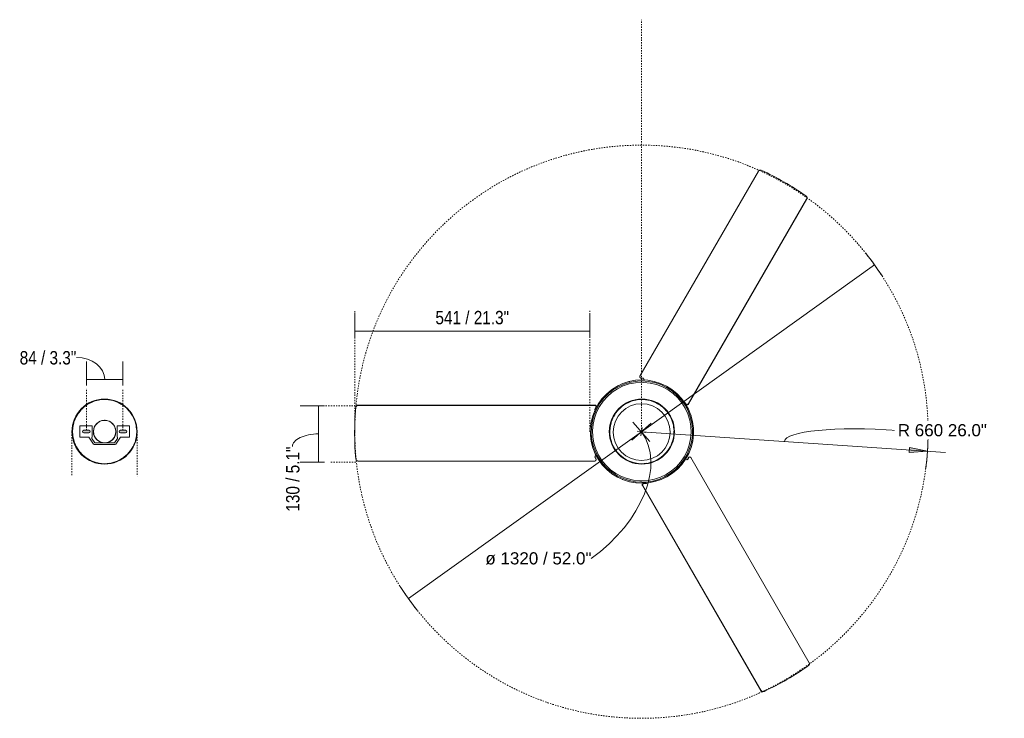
# Model space of a CAD drawing. Header units: millimetres. Extents: x 5694 to 11391, y -2844 to 7544.
# Tile 3 of 3: x 9124 to 11391, y 5935 to 7544. Entities that reach past the tile are written whole.
import ezdxf

# ---------------------------------------------------------------- set-up
doc = ezdxf.new("R2010")
doc.units = ezdxf.units.MM
doc.linetypes.add('Dash', pattern=[6, 3, -3])
doc.layers.add('A-ANNO-DIMS', color=7, linetype='Dash', lineweight=9, true_color=0xd2d2d2)
for name, color, linetype, lineweight in [('A-ANNO-DIMS-14', 7, 'Continuous', 9), ('A-DETL-GENF', 7, 'Continuous', 9), ('E-ELEC-FIXT', 7, 'Continuous', 9), ('E-LITE-EQPM', 7, 'Continuous', 20)]:
    doc.layers.add(name, color=color, linetype=linetype, lineweight=lineweight)
doc.styles.add('Arial', font='arial.ttf', dxfattribs={"height": 28})
doc.styles.add('Arial Narrow', font='ARIALN.TTF', dxfattribs={"height": 30.8})
doc.dimstyles.new('Diameter_-_3mm_Arial', dxfattribs={"dimscale": 304.8, "dimtxt": 28.567263, "dimasz": 0, "dimexe": 0.110236, "dimexo": 0, "dimgap": 0.068898, "dimtad": 3, "dimjust": 3, "dimtih": 1, "dimtoh": 1, "dimdec": 0, "dimzin": 0, "dimdsep": 46, "dimtxsty": 'Arial', "dimblk1": 'NONE', "dimblk2": 'NONE', "dimsah": 1, "dimcen": 0.09, "dimadec": 0, "dimazin": 0, "dimtfac": 1, "dimtdec": 4, "dimtix": 1, "dimtmove": 0, "dimatfit": 2, "dimfxl": 1, "dimtvp": 1, "dimtolj": 1, "dimtzin": 0, "dimarcsym": 2})
doc.dimstyles.new('FARO_-_2_2mm_Arial_Narrow_mm_Inch_Left', dxfattribs={"dimscale": 304.8, "dimtxt": 31.521674, "dimasz": 0, "dimexe": 0.137795, "dimexo": 0.0625, "dimgap": 0.022966, "dimtad": 1, "dimdec": 0, "dimzin": 0, "dimdsep": 46, "dimtxsty": 'Arial Narrow', "dimblk1": 'NONE', "dimblk2": 'NONE', "dimsah": 1, "dimcen": 0.09, "dimadec": 0, "dimazin": 0, "dimtfac": 1, "dimtdec": 4, "dimtix": 1, "dimtmove": 1, "dimatfit": 3, "dimfxl": 0.045932, "dimfxlon": 1, "dimtvp": 1, "dimtolj": 1, "dimtzin": 0, "dimarcsym": 2})
doc.dimstyles.new('FARO_-_2_2mm_Arial_Narrow_mm_Inch_Right', dxfattribs={"dimscale": 304.8, "dimtxt": 31.521674, "dimasz": 0, "dimexe": 0.137795, "dimexo": 0.0625, "dimgap": 0.022966, "dimtad": 1, "dimdec": 0, "dimzin": 0, "dimdsep": 46, "dimtxsty": 'Arial Narrow', "dimblk1": 'NONE', "dimblk2": 'NONE', "dimsah": 1, "dimcen": 0.09, "dimadec": 0, "dimazin": 0, "dimtfac": 1, "dimtdec": 4, "dimtix": 1, "dimtmove": 1, "dimatfit": 3, "dimfxl": 0.045932, "dimfxlon": 1, "dimtvp": 1, "dimtolj": 1, "dimtzin": 0, "dimarcsym": 2})
doc.dimstyles.new('FARO_-_2_2mm_Arial_Narrow_mm_Inch_Right_1', dxfattribs={"dimscale": 304.8, "dimtxt": 31.521674, "dimasz": 0, "dimexe": 0.137795, "dimexo": 0.0625, "dimgap": 0.022966, "dimtad": 1, "dimdec": 0, "dimzin": 0, "dimdsep": 46, "dimtxsty": 'Arial Narrow', "dimblk1": 'NONE', "dimblk2": 'NONE', "dimsah": 1, "dimcen": 0.09, "dimadec": 0, "dimazin": 0, "dimtfac": 1, "dimtdec": 4, "dimtix": 1, "dimtmove": 0, "dimatfit": 3, "dimfxl": 0.045932, "dimfxlon": 1, "dimtvp": 1, "dimtolj": 1, "dimtzin": 0, "dimarcsym": 2})
doc.dimstyles.new('Radial_-_3mm_Arial', dxfattribs={"dimscale": 304.8, "dimtxt": 28.567263, "dimasz": 0.137795, "dimexe": 0.137795, "dimexo": 0, "dimgap": 0.080381, "dimtad": 3, "dimjust": 3, "dimtih": 1, "dimtoh": 1, "dimdec": 0, "dimzin": 0, "dimdsep": 46, "dimtxsty": 'Arial', "dimsah": 1, "dimcen": 0.09, "dimdle": 0.137795, "dimadec": 0, "dimazin": 0, "dimtfac": 1, "dimtdec": 4, "dimtix": 1, "dimtmove": 0, "dimatfit": 2, "dimfxl": 1, "dimtvp": 1, "dimtfill": 1, "dimtolj": 1, "dimtzin": 0, "dimarcsym": 2})

# ---------------------------------------------------------------- blocks, each defined once
blk = doc.blocks.new('34260 - 34260 BARTH White ceiling fan-551645-Planta_PDF Fixing Holes')
at = {"layer": 'E-ELEC-FIXT'}
for p, q in [((-29.4, 67.8), (-19.2, 71.5)), ((-19.2, 71.5), (-8.5, 73.4)), ((0, 74), (10.8, 73.1)), ((14.2, 72.5), (21.5, 70.7)), ((25.3, 69.4), (31.9, 66.6)), ((-64.4, 36.4), (-58.3, 45.5)), ((-56.7, 47.4), (-51, 53.5)), ((-48.1, 56), (-42.4, 60.5)), ((-39.1, 62.7), (-32.6, 66.3)), ((35.3, 64.9), (42.3, 60.5)), ((44.5, 59), (52.6, 52)), ((54.4, 49.9), (59.7, 43.5)), ((-72.1, 16), (-70.2, 22.9)), ((-69, 26.5), (-65.6, 34)), ((-36.5, 13), (-25.4, 28.8)), ((-22.5, 26), (-29.5, 16)), ((-23.2, 30), (0, 30)), ((0, 26), (-22.5, 26)), ((-0.9, 26), (0, 26)), ((0, 30), (23.2, 30)), ((22.5, 26), (0, 26)), ((29.5, 16), (22.5, 26)), ((25.4, 28.8), (36.5, 13)), ((61.8, 40.4), (65.5, 34.1)), ((67.2, 30.6), (70, 23.6)), ((-73.4, -9.7), (-73.9, 1.2)), ((-73.7, 4.6), (-72.9, 12.1)), ((-57.5, -13), (-57.5, 13)), ((-57.5, 13), (-36.5, 13)), ((-29.5, 16), (-29.5, 13)), ((-29.5, 13), (-28.5, 13)), ((-28.5, 13), (-28.5, -13)), ((28.5, -13), (28.5, 13)), ((28.5, 13), (29.5, 13)), ((29.5, 13), (29.5, 16)), ((36.5, 13), (57.5, 13)), ((57.5, 13), (57.5, -13)), ((71.1, 20.3), (73.4, 9.7)), ((73.4, 9.7), (73.9, -1.2)), ((-71.1, -20.3), (-73.4, -9.7)), ((-28.5, -13), (-57.5, -13)), ((57.5, -13), (28.5, -13)), ((72.1, -16), (70.2, -22.9)), ((73.7, -4.6), (72.9, -12.1)), ((-67.2, -30.6), (-70, -23.6)), ((-61.8, -40.4), (-65.5, -34.1)), ((-54.4, -49.9), (-59.7, -43.5)), ((64.3, -36.5), (58.3, -45.5)), ((69, -26.5), (65.6, -34)), ((-44.5, -59), (-52.7, -51.9)), ((-35.3, -64.9), (-42.3, -60.5)), ((-25.3, -69.4), (-31.9, -66.6)), ((29.4, -67.8), (19.2, -71.5)), ((39.1, -62.7), (32.6, -66.3)), ((48.1, -56), (42.4, -60.5)), ((56.7, -47.4), (51, -53.5)), ((-14.2, -72.5), (-21.5, -70.7)), ((0, -74), (-10.8, -73.1)), ((19.2, -71.5), (8.5, -73.4))]:
    blk.add_line(p, q, dxfattribs=at)
at = {"layer": 'E-ELEC-FIXT', "flags": 128}
for points in [[(0, -26), (-6.7, -25.2), (-12.9, -22.6), (-18.2, -18.6), (-22.4, -13.3), (-25.1, -7.1), (-26, -0.5), (-25.3, 6.2), (-22.9, 12.5), (-18.9, 17.9), (-13.7, 22.2), (-7.6, 24.9), (-1.1, 26)], [(0, 26), (6.7, 25.2), (12.9, 22.6), (18.2, 18.6), (22.4, 13.3), (25.1, 7.1), (26, 0.5), (25.3, -6.2), (22.9, -12.5), (18.9, -17.9), (13.7, -22.2), (7.6, -24.9), (0.9, -26), (0, -26)]]:
    blk.add_lwpolyline(points, dxfattribs=at)
at = {"layer": 'E-ELEC-FIXT'}
for centre, radius, start, end in [((0, 0), 75, 97.587, 255), ((0, 0), 74, 90, 270), ((0, 0), 74, 270, 90), ((0, 0), 25.8, 90, 270), ((-23.2, 27.3), 2.74, 90, 145), ((0, 0), 25.8, 270, 90), ((23.2, 27.3), 2.74, 35, 90)]:
    blk.add_arc(centre, radius, start, end, dxfattribs=at)
blk = doc.blocks.new('34260 - 34260 BARTH White ceiling fan-551645-Planta_PDF')
at = {"layer": 'E-ELEC-FIXT'}
for p, q in [((273.8, 596.7), (1.2, 124.5)), ((2, 124), (274.7, 596.2)), ((280.4, 598.7), (281.2, 598.2)), ((333.1, 571.4), (334, 571)), ((385.5, 532.2), (112.9, 60)), ((3, 120), (2.2, 120.5)), ((8.6, 119.5), (4.4, 119.6)), ((10.2, 118.6), (8.4, 118.7)), ((-29.4, 67.8), (-19.2, 71.5)), ((-19.2, 71.5), (-8.5, 73.4)), ((0, 74), (10.8, 73.1)), ((14.2, 72.5), (21.5, 70.7)), ((25.3, 69.4), (31.9, 66.6)), ((-653.7, 67.8), (-108.4, 67.8)), ((-105.8, 63.5), (-107.9, 59.8)), ((-107.9, 58.8), (-105.8, 62.5)), ((-105.4, 64.9), (-105.4, 63.9)), ((-104.9, 56.2), (-105.3, 55.5)), ((-64.4, 36.4), (-58.3, 45.5)), ((-56.7, 47.4), (-51, 53.5)), ((-48.1, 56), (-42.4, 60.5)), ((-39.1, 62.7), (-32.6, 66.3)), ((35.3, 64.9), (42.3, 60.5)), ((44.5, 59), (52.7, 51.9)), ((54.4, 49.9), (59.7, 43.5)), ((101.1, 62.7), (100.7, 63.5)), ((100.7, 63.4), (101.1, 62.7)), ((104.9, 64), (107, 60.4)), ((107.9, 59.9), (105.7, 63.5)), ((108.9, 58.9), (108.1, 59.3)), ((-72.1, 16), (-70.2, 22.9)), ((-69, 26.5), (-65.6, 34)), ((61.8, 40.4), (65.5, 34.1)), ((67.2, 30.6), (70, 23.6)), ((113.1, 36.8), (113.3, 36.3)), ((-661.4, 2.8), (-661.4, 3.8)), ((-73.4, -9.7), (-73.9, 1.2)), ((-73.7, 4.6), (-72.9, 12.1)), ((71.1, 20.3), (73.4, 9.7)), ((73.4, 9.7), (73.9, -1.2)), ((-71.1, -20.3), (-73.4, -9.7)), ((72.1, -16), (70.2, -22.9)), ((73.7, -4.6), (72.9, -12.1)), ((-67.2, -30.6), (-70, -23.6)), ((-61.8, -40.4), (-65.5, -34.1)), ((-54.4, -49.9), (-59.7, -43.5)), ((64.4, -36.4), (58.3, -45.5)), ((69, -26.5), (65.6, -34)), ((-658.7, -56.5), (-658.7, -55.6)), ((-108.4, -60.3), (-653.7, -60.3)), ((-653.7, -61.2), (-108.4, -61.2)), ((-107.9, -52.3), (-105.8, -56)), ((-107.4, -51.2), (-107.8, -50.3)), ((-107.8, -50.4), (-107, -52.1)), ((-105.9, -54), (-106.9, -52.1)), ((-105.4, -57.4), (-105.4, -58.3)), ((-44.5, -59), (-52.7, -51.9)), ((-35.3, -64.9), (-42.3, -60.5)), ((-25.3, -69.4), (-31.9, -66.6)), ((29.4, -67.8), (19.2, -71.5)), ((39.1, -62.7), (32.6, -66.3)), ((48.1, -56), (42.6, -60.4)), ((56.7, -47.4), (51, -53.5)), ((97.6, -68.1), (98.6, -66.6)), ((99.2, -67.3), (101.3, -63.6)), ((102.4, -62.6), (103.2, -62.1)), ((106.4, -63.7), (379, -536)), ((379.9, -535.5), (107.2, -63.2)), ((-14.2, -72.5), (-21.5, -70.7)), ((0, -74), (-10.8, -73.1)), ((19.2, -71.5), (8.5, -73.4)), ((-69.9, -96.3), (-70.2, -96.1)), ((268.2, -600), (-4.5, -127.7)), ((-3.5, -123.7), (-2.6, -123.3)), ((-2.1, -123.3), (2.1, -123.3)), ((3, -122.8), (-1.2, -122.9)), ((3.8, -118.9), (4.6, -118.9)), ((378.3, -542.2), (377.5, -542.7)), ((328.3, -574.2), (327.5, -574.7))]:
    blk.add_line(p, q, dxfattribs=at)
at = {"layer": 'E-ELEC-FIXT', "flags": 128}
for points in [[(0, -119), (-15, -118.1), (-29.7, -115.2), (-44, -110.6), (-57.5, -104.2), (-70.2, -96.1), (-81.7, -86.5), (-91.9, -75.6), (-100.7, -63.4), (-107.9, -50.2), (-113.3, -36.3), (-117, -21.7), (-118.8, -6.8), (-118.7, 8.2), (-116.8, 23), (-112.9, 37.5), (-107.3, 51.4), (-100, 64.5), (-91.1, 76.6), (-80.7, 87.4), (-69.1, 96.9), (-56.3, 104.8), (-42.7, 111.1), (-28.4, 115.6), (-13.6, 118.2), (0, 119)], [(0, 116.6), (-14.8, 115.7), (-29.4, 112.9), (-43.5, 108.2), (-56.9, 101.8), (-69.4, 93.7), (-80.7, 84.2), (-90.8, 73.2), (-99.3, 61.1), (-106.3, 48), (-111.5, 34.1), (-114.9, 19.7), (-116.5, 4.9), (-116.2, -9.9), (-114, -24.6), (-109.9, -38.9), (-104.1, -52.6), (-96.6, -65.4), (-87.5, -77.1), (-77, -87.6), (-65.2, -96.7), (-52.4, -104.2), (-38.8, -110), (-24.5, -114), (-9.8, -116.2), (0, -116.6)], [(0, -113.5), (-14.6, -112.6), (-29, -109.7), (-42.9, -105.1), (-56.1, -98.7), (-68.3, -90.7), (-79.4, -81.1), (-89.2, -70.2), (-97.5, -58.1), (-104.2, -45.1), (-109.1, -31.3), (-112.2, -17), (-113.5, -2.4), (-112.8, 12.2), (-110.3, 26.7), (-106, 40.6), (-99.9, 54), (-92.1, 66.4), (-82.8, 77.7), (-72.1, 87.7), (-60.2, 96.2), (-47.3, 103.2), (-33.6, 108.4), (-19.4, 111.8), (-4.8, 113.4), (0, 113.5)], [(-30.8, 114.8), (-28.4, 115.6), (-26.7, 115.9)], [(-18.6, 117.3), (-13.6, 118.2), (-13, 118.3)], [(0, 119), (15, 118.1), (29.7, 115.2), (44, 110.6), (57.5, 104.2), (70.2, 96.1), (81.7, 86.5), (91.9, 75.6), (100.7, 63.4), (107.9, 50.2), (113.3, 36.3), (117, 21.7), (118.8, 6.8), (118.7, -8.2), (116.8, -23), (112.9, -37.5), (107.3, -51.4), (100, -64.5), (91.1, -76.6), (80.7, -87.4), (69.1, -96.9), (56.3, -104.8), (42.7, -111.1), (28.4, -115.6), (13.6, -118.2), (0, -119)], [(0, -116.6), (14.8, -115.7), (29.4, -112.9), (43.5, -108.2), (56.9, -101.8), (69.4, -93.7), (80.7, -84.2), (90.8, -73.2), (99.3, -61.1), (106.3, -48), (111.5, -34.1), (114.9, -19.7), (116.5, -4.9), (116.2, 9.9), (114, 24.6), (109.9, 38.9), (104.1, 52.6), (96.6, 65.4), (87.5, 77.1), (77, 87.6), (65.2, 96.7), (52.4, 104.2), (38.8, 110), (24.5, 114), (9.8, 116.2), (0, 116.6)], [(0, 113.5), (14.6, 112.6), (29, 109.7), (42.9, 105.1), (56.1, 98.7), (68.3, 90.7), (79.4, 81.1), (89.2, 70.2), (97.5, 58.1), (104.2, 45.1), (109.1, 31.3), (112.2, 17), (113.5, 2.4), (112.8, -12.2), (110.3, -26.7), (106, -40.6), (99.9, -54), (92.1, -66.4), (82.8, -77.7), (72.1, -87.7), (60.2, -96.2), (47.3, -103.2), (33.6, -108.4), (19.4, -111.8), (4.8, -113.4), (0, -113.5)], [(-69.5, 96.6), (-69.1, 96.9), (-64.7, 99.6)], [(-57.7, 104), (-56.3, 104.8), (-54, 105.9)], [(-45.1, 110), (-42.7, 111.1), (-40.2, 111.9)], [(-92.4, 74.8), (-91.1, 76.6), (-89.8, 77.9)], [(-84, 84), (-80.7, 87.4), (-80.2, 87.9)], [(-104.1, 57.6), (-104.5, 56.9), (-104.9, 56.2)], [(-101.2, 62.3), (-100, 64.5), (-98.3, 66.8)], [(101.9, 61.4), (101.5, 62.1), (101.1, 62.7)], [(105.9, 54), (107.9, 50.2), (108.2, 49.4)], [(116.7, 23.1), (117, 21.7), (117.4, 18.6)], [(118.5, 9.2), (118.8, 6.8), (118.8, 4)], [(117.3, -18.6), (116.8, -23), (116.6, -23.7)], [(118.7, -4.9), (118.7, -8.2), (118.5, -10.1)], [(113.1, -36.8), (112.9, -37.5), (112, -39.8)], [(-98.9, -66), (-100.7, -63.4), (-101.7, -61.6)], [(101.2, -62.3), (100, -64.5), (98.6, -66.5)], [(107.9, -50), (107.3, -51.4), (105.9, -54)], [(-90.3, -77.3), (-91.9, -75.6), (-93.7, -73.2)], [(-80.7, -87.4), (-81.7, -86.5), (-84, -84)], [(-54, -105.9), (-57.5, -104.2), (-58.4, -103.6)], [(-41, -111.5), (-44, -110.6), (-45.9, -109.7)], [(-27.5, -115.7), (-29.7, -115.2), (-32.6, -114.3)], [(-13.8, -118.1), (-15, -118.1), (-18.6, -117.4)], [(2.2, -119), (3, -119), (3.8, -118.9)]]:
    blk.add_lwpolyline(points, dxfattribs=at)
at = {"layer": 'E-ELEC-FIXT'}
for radius, start, end in [(75, 90, 270), (74, 90, 270), (75, 270, 90), (74, 270, 90)]:
    blk.add_arc((0, 0), radius, start, end, dxfattribs=at)
for centre, major_axis, start_param, end_param in [((278.1, 594.3), (2.5, 4.33), 0.045645, 1.570796), ((278.9, 593.8), (2.5, 4.33), 0.045645, 1.570796), ((3.6, -1.2), (330.3, 572.2), 6.191896, 6.374475), ((381.3, 534.7), (2.5, 4.33), 4.712389, 6.237541), ((3.7, 123), (1.47, 2.55), 1.570796, 3.314294), ((4.5, 122.5), (1.47, 2.55), 1.570796, 3.647738), ((8.6, 116.6), (1.48, 2.57), 5.908369, 6.789331), ((7.7, 117.1), (1.48, 2.57), 5.75086, 6.120815), ((-0.8, 3.8), (660.7, 0), 3.050303, 3.232882), ((-653.7, 62.8), (5, 0), 1.570796, 3.095948), ((-108.4, 64.9), (2.94, 0), 5.77704, 7.853982), ((-105.3, 58.4), (2.97, 0), 2.635447, 4.712389), ((-105.3, 57.4), (2.97, 0), 2.635447, 2.970238), ((-108.4, 63.9), (2.94, 0), 5.77704, 6.446684), ((103.2, 62), (1.48, 2.57), 5.77704, 7.853982), ((102.4, 62.4), (1.48, 2.57), 5.77704, 6.111831), ((109.5, 61.9), (1.47, 2.55), 2.635447, 3.305091), ((110.4, 61.4), (1.47, 2.55), 2.635447, 4.712389), ((-653.7, -55.3), (5, 0), 3.187237, 4.712389), ((-653.7, -56.3), (5, 0), 3.187237, 4.712389), ((-108.4, -57.4), (2.94, 0), 4.712389, 6.789331), ((-108.4, -58.3), (-2.94, 0), 1.570796, 3.314294), ((-105.3, -50.9), (2.97, 0), 2.766776, 3.647738), ((-105.3, -51.8), (2.97, 0), 2.609267, 2.979223), ((96.7, -65.7), (-1.48, 2.57), 2.766776, 3.647738), ((103.9, -65.2), (-1.47, 2.55), 4.712389, 6.789331), ((104.7, -64.7), (-1.47, 2.55), 4.712389, 6.455887), ((97.5, -65.2), (-1.48, 2.57), 2.609267, 2.979223), ((-2, -126.3), (-1.47, 2.55), 5.77704, 7.853982), ((-1.2, -125.8), (-1.47, 2.55), 5.77704, 6.446684), ((2.1, -120.3), (-1.48, 2.57), 2.635447, 4.712389), ((2.9, -119.9), (-1.48, 2.57), 2.635447, 2.970238), ((-2.9, -2.6), (-330.3, 572.2), 3.050303, 3.232882), ((374.8, -538.5), (-2.5, 4.33), 3.187237, 4.712389), ((375.6, -538), (-2.5, 4.33), 3.187237, 4.712389), ((272.4, -597.5), (-2.5, 4.33), 1.570796, 3.095948)]:
    blk.add_ellipse(centre, major_axis=major_axis, ratio=0.984808, start_param=start_param, end_param=end_param, dxfattribs=at)
blk = doc.blocks.new('DIMBLOCK8-Planta_PDF Fixing Holes')
at = {"layer": 'A-ANNO-DIMS-14', "color": 251, "true_color": 0x5b5b5b, "transparency": 16777216}
for p, q in [((9277.7, 6701.1), (9277.7, 6757.1)), ((9362, 6701.1), (9362, 6757.1)), ((9277.7, 6715.1), (9362, 6715.1)), ((9277.7, 6715.1), (9277.7, 6701.1)), ((9362, 6715.1), (9362, 6701.1))]:
    blk.add_line(p, q, dxfattribs=at)
blk.add_ellipse((9254.8, 6715.1), major_axis=(65.1, 0), ratio=0.781765, start_param=0, end_param=1.570796, dxfattribs=at)
at = {"layer": 'A-ANNO-DIMS-14', "color": 0, "transparency": 16777216, "insert": (9124.2, 6780.7), "char_height": 30.8, "width": 156.708, "attachment_point": 1, "line_spacing_factor": 0.974696, "style": 'Arial Narrow'}
blk.add_mtext('84 / 3.3"', dxfattribs=at)
blk = doc.blocks.new('_None')
blk = doc.blocks.new('DIMBLOCK9-Planta_PDF')
at = {"layer": 'A-ANNO-DIMS-14', "color": 8, "true_color": 0x787878, "transparency": 16777216}
for p, q in [((10555.8, 6595), (11092.3, 6979.3)), ((10554.2, 6585.2), (10557.4, 6604.7)), ((10555.8, 6595), (10019.3, 6210.6)), ((10546, 6596.6), (10565.6, 6593.3))]:
    blk.add_line(p, q, dxfattribs=at)
for start, end in [(32.6998, 38.5335), (212.6998, 218.5335)]:
    blk.add_arc((10555.8, 6595), 660, start, end, dxfattribs=at)
blk.add_ellipse((10341, 6441.1), major_axis=(214.8, 153.9), ratio=0.642601, start_param=4.712389, end_param=6.283185, dxfattribs=at)
at = {"layer": 'A-ANNO-DIMS-14', "color": 0, "transparency": 16777216, "insert": (10196.4, 6317.4), "char_height": 28, "width": 292.177, "attachment_point": 1, "line_spacing_factor": 0.941778, "style": 'Arial'}
blk.add_mtext('ø 1320 / 52.0"', dxfattribs=at)
blk = doc.blocks.new('DIMBLOCK10-Planta_PDF')
at = {"layer": 'A-ANNO-DIMS-14', "transparency": 16777216}
blk.add_hatch(color=256, dxfattribs=at).paths.add_polyline_path([(11214.3, 6549.9), (11172.7, 6558.3), (11172, 6547.2)])
for p, q in [((10578.2, 6614.5), (10533.4, 6575.4)), ((10575.3, 6572.6), (10536.3, 6617.3)), ((10555.8, 6595), (11256.2, 6547)), ((11172.7, 6558.3), (11172, 6547.2)), ((11214.3, 6549.9), (11172.7, 6558.3)), ((11172, 6547.2), (11214.3, 6549.9))]:
    blk.add_line(p, q, dxfattribs=at)
blk.add_arc((10555.8, 6595), 660, 352.4375, 359.7297, dxfattribs=at)
blk.add_ellipse((11143, 6554.7), major_axis=(-258, 17.7), ratio=0.168222, start_param=4.712389, end_param=6.283185, dxfattribs=at)
at = {"layer": 'A-ANNO-DIMS-14', "color": 0, "transparency": 16777216, "insert": (11146, 6612.5), "char_height": 28, "width": 245.239, "attachment_point": 1, "line_spacing_factor": 0.941778, "style": 'Arial', "bg_fill": 3, "box_fill_scale": 1.25, "bg_fill_color": 256, "bg_fill_true_color": 13158600, "bg_fill_transparency": 0}
blk.add_mtext('R 660 26.0"', dxfattribs=at)
blk = doc.blocks.new('DIMBLOCK11-Planta_PDF')
at = {"layer": 'A-ANNO-DIMS-14', "color": 251, "true_color": 0x5b5b5b, "transparency": 16777216}
for p, q in [((9826.3, 6654.8), (9770.3, 6654.8)), ((9812.3, 6654.8), (9812.3, 6525.1)), ((9812.3, 6654.8), (9826.3, 6654.8)), ((9826.3, 6525.1), (9770.3, 6525.1)), ((9812.3, 6525.1), (9826.3, 6525.1))]:
    blk.add_line(p, q, dxfattribs=at)
blk.add_ellipse((9812.3, 6561), major_axis=(60.1, 0), ratio=0.482519, start_param=1.570796, end_param=3.141593, dxfattribs=at)
at = {"layer": 'A-ANNO-DIMS-14', "color": 0, "transparency": 16777216, "insert": (9737.5, 6410.9), "char_height": 30.8, "width": 180.124, "attachment_point": 1, "rotation": 90, "line_spacing_factor": 0.974696, "style": 'Arial Narrow'}
blk.add_mtext('130 / 5.1"', dxfattribs=at)
blk = doc.blocks.new('DIMBLOCK12-Planta_PDF')
at = {"layer": 'A-ANNO-DIMS-14', "color": 251, "true_color": 0x5b5b5b, "transparency": 16777216}
for p, q in [((9895.8, 6826.4), (9895.8, 6868.4)), ((10436.7, 6826.4), (10436.7, 6868.4)), ((9895.8, 6826.4), (10436.7, 6826.4)), ((9895.8, 6826.4), (9895.8, 6812.4)), ((10436.7, 6826.4), (10436.7, 6812.4))]:
    blk.add_line(p, q, dxfattribs=at)
at = {"layer": 'A-ANNO-DIMS-14', "color": 0, "transparency": 16777216, "insert": (10081.4, 6873.3), "char_height": 30.8, "width": 203.54, "attachment_point": 1, "line_spacing_factor": 0.974696, "style": 'Arial Narrow'}
blk.add_mtext('541 / 21.3"', dxfattribs=at)

msp = doc.modelspace()

# ---------------------------------------------------------------- hatches: boundary and pattern name
at = {"layer": 'A-DETL-GENF', "true_color": 0xc0c0c0}
h = msp.add_hatch(color=9, dxfattribs=at)
h.paths.add_polyline_path([(9271.7, 6592.3), (9284.5, 6592.4), (9285.2, 6592.7), (9285.8, 6593.1), (9286.3, 6593.8), (9286.6, 6594.5), (9286.7, 6595.3), (9286.6, 6596), (9286.3, 6596.8), (9285.8, 6597.4), (9285.2, 6597.9), (9283.9, 6598.2), (9283.7, 6598.3), (9270.9, 6598.2), (9270.2, 6597.9), (9269.6, 6597.4), (9269.1, 6596.8), (9268.8, 6596), (9268.7, 6595.3), (9268.8, 6594.5), (9269.1, 6593.8), (9269.6, 6593.1), (9270.2, 6592.7), (9270.9, 6592.4)])
h.paths.add_polyline_path([(9356, 6592.3), (9368.7, 6592.4), (9369.4, 6592.7), (9370.1, 6593.1), (9370.6, 6593.8), (9370.8, 6594.5), (9370.9, 6595.3), (9370.8, 6596), (9370.5, 6596.8), (9370.1, 6597.4), (9369.4, 6597.9), (9368.7, 6598.2), (9367.9, 6598.3), (9355.2, 6598.2), (9354.5, 6597.9), (9353.9, 6597.4), (9353.4, 6596.8), (9353.1, 6596), (9353, 6595.3), (9353.1, 6594.5), (9353.4, 6593.8), (9353.9, 6593.1), (9354.5, 6592.7), (9355.2, 6592.4)])

# ---------------------------------------------------------------- linework, layer by layer
at = {"layer": 'A-ANNO-DIMS'}
for p, q in [((10556.1, 6595), (10556.1, 7544)), ((9895.8, 6593.4), (9895.8, 6873.4)), ((10436.7, 6594.9), (10436.7, 6873.4)), ((9277.7, 6598.3), (9277.7, 6694.9)), ((9362, 6598.3), (9362, 6693.3)), ((9897.5, 6654.8), (9817.5, 6654.8)), ((9244.6, 6594.3), (9244.6, 6492.7)), ((9394.8, 6595), (9394.8, 6492.7)), ((9897.8, 6525.1), (9837.8, 6525.1))]:
    msp.add_line(p, q, dxfattribs=at)
msp.add_circle((10555.8, 6595), 660, dxfattribs=at)
at = {"layer": 'E-LITE-EQPM'}
for p, q in [((9283.7, 6598.3), (9271.7, 6598.3)), ((9367.9, 6598.3), (9356, 6598.3)), ((9271.7, 6592.3), (9283.7, 6592.3)), ((9356, 6592.3), (9367.9, 6592.3))]:
    msp.add_line(p, q, dxfattribs=at)
for centre, radius, start, end in [((9319.6, 6595.3), 75, 90.1382, 270.1382), ((9319.6, 6595.3), 75, 270.1382, 90.1382), ((10556.1, 6594.1), 65.5, 90, 270), ((10556.1, 6594.1), 65.5, 270, 90), ((9271.7, 6595.3), 3, 90, 270), ((9283.7, 6595.3), 3, 270, 90), ((9356, 6595.3), 3, 90, 270), ((9367.9, 6595.3), 3, 270, 90)]:
    msp.add_arc(centre, radius, start, end, dxfattribs=at)

# ---------------------------------------------------------------- block references
at = {"layer": 'E-ELEC-FIXT', "extrusion": (0, 0, -1), "rotation": 180}
for name, p in [('34260 - 34260 BARTH White ceiling fan-551645-Planta_PDF', (-10556.8, 6595.3)), ('34260 - 34260 BARTH White ceiling fan-551645-Planta_PDF Fixing Holes', (-9319.8, 6595.3))]:
    msp.add_blockref(name, p, dxfattribs=at)

# ---------------------------------------------------------------- dimensions: what is measured, and where the dimension line sits
at = {"layer": 'A-ANNO-DIMS', "color": 8, "linetype": 'Continuous', "true_color": 0x787878}
dim = msp.add_diameter_dim_2p(p1=(11092.3, 6979.3), p2=(10019.3, 6210.6), dimstyle='Diameter_-_3mm_Arial', override={"dimpost": 'ø<>'}, dxfattribs=at)
dim.commit()
dim.dimension.update_dxf_attribs({"geometry": 'DIMBLOCK9-Planta_PDF', "text_midpoint": (10487.7, 6690)})
at = {"layer": 'A-ANNO-DIMS', "color": 251, "linetype": 'Continuous', "true_color": 0x5b5b5b}
dim = msp.add_linear_dim(base=(10436.7, 6826.4), p1=(9895.8, 6812.4), p2=(10436.7, 6812.4), dimstyle='FARO_-_2_2mm_Arial_Narrow_mm_Inch_Right_1', override={"dimpost": '<>', "dimfxl": 540.857913}, dxfattribs=at)
dim.commit()
dim.dimension.update_dxf_attribs({"geometry": 'DIMBLOCK12-Planta_PDF', "text_midpoint": (10166.2, 6853.4)})
dim = msp.add_linear_dim(base=(9362, 6715.1), p1=(9277.7, 6701.1), p2=(9362, 6701.1), dimstyle='FARO_-_2_2mm_Arial_Narrow_mm_Inch_Right', override={"dimpost": '<>', "dimfxl": 84.257263}, dxfattribs=at)
dim.commit()
dim.dimension.update_dxf_attribs({"geometry": 'DIMBLOCK8-Planta_PDF Fixing Holes', "text_midpoint": (9202.5, 6760.2), "dimtype": 160})
dim = msp.add_linear_dim(base=(9812.3, 6525.1), p1=(9826.3, 6654.8), p2=(9826.3, 6525.1), angle=90, dimstyle='FARO_-_2_2mm_Arial_Narrow_mm_Inch_Left', override={"dimpost": '<>', "dimfxl": 129.670396}, dxfattribs=at)
dim.commit()
dim.dimension.update_dxf_attribs({"geometry": 'DIMBLOCK11-Planta_PDF', "text_midpoint": (9758, 6500.9), "dimtype": 160, "text_rotation": 90})

# ---------------------------------------------------------------- next in the draw order: dimensions: what is measured, and where the dimension line sits
at = {"layer": 'A-ANNO-DIMS', "color": 7, "linetype": 'Continuous'}
dim = msp.add_radius_dim(center=(10555.8, 6595), mpoint=(11214.3, 6549.9), dimstyle='Radial_-_3mm_Arial', override={"dimpost": 'R<>'}, dxfattribs=at)
dim.commit()
dim.dimension.update_dxf_attribs({"geometry": 'DIMBLOCK10-Planta_PDF', "text_midpoint": (10867.6, 6624.9)})

doc.saveas('drawing.dxf')
